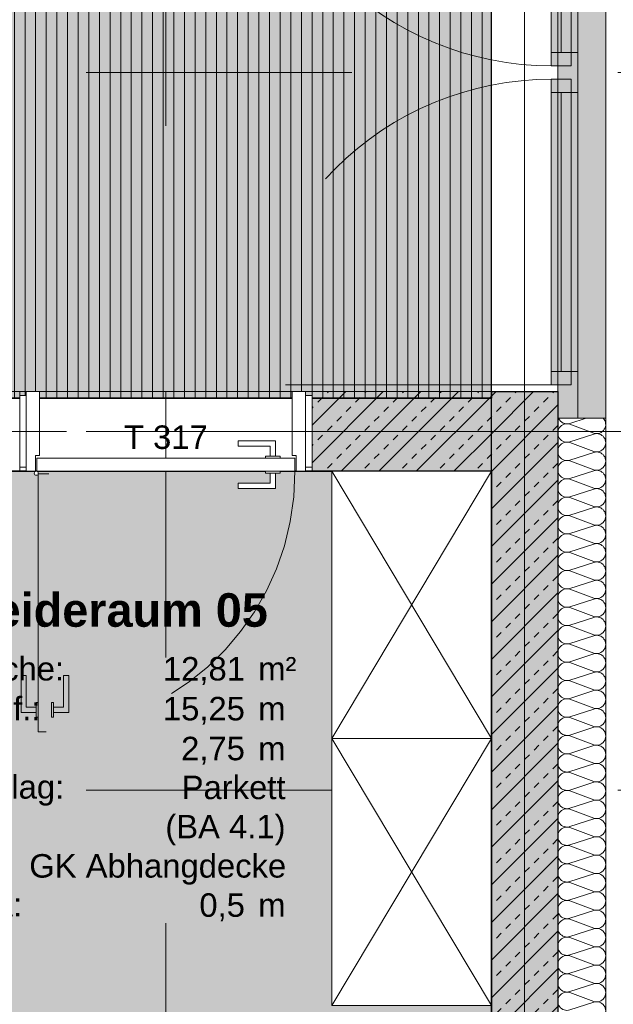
# Model space of a CAD drawing. Header units: metres. Extents: x -49 to 152, y -127 to 99.
# Tile 114 of 177: x -1.9 to 0.33, y -10.25 to -6.55. Entities that reach past the tile are written whole.
import ezdxf
from ezdxf.enums import TextEntityAlignment as Align

# ---------------------------------------------------------------- set-up
doc = ezdxf.new("R2010")
doc.units = ezdxf.units.M
doc.header["$PDMODE"] = 1
doc.header["$PDSIZE"] = -2
for name, pattern in [('Achsen 01', [5.291531, 3.175, -1.058062, 0.352704, -0.705764]), ('gestrichelt - 01', [2, 1, -1]), ('ISO-07 Punktiert', [0.889, 0.127, -0.762]), ('Raster 01', [2, 1, -1]), ('VW-01 Strichlinie kurz', [2, 1, -1])]:
    doc.linetypes.add(name, pattern=pattern)
doc.layers.get('0').update_dxf_attribs({"lineweight": 25})
for name, color, linetype, lineweight, true_color in [('013_Beton und Stahlbetonarbeiten-000 Brüstung', 7, 'Continuous', 9, 0xa6a6a6), ('013_Beton und Stahlbetonarbeiten-000 Sichtbeton-334 Außenwandöf', 5, 'Continuous', 5, 0x0000ff), ('013_Beton und Stahlbetonarbeiten-000 Sichtbeton-341 tragende In', 5, 'Continuous', 5, 0x0000ff), ('014_Fassadenarbeiten-000 Aufsicht Betonfertigteile', 7, 'Continuous', 9, 0xc0c0c0), ('014_Fassadenarbeiten-330 mineralische Dämmung', 7, 'Continuous', 9, 0x666666), ('021_DA-Kiesschüttung', 7, 'Continuous', 13, 0x777777), ('031_Metallbauarbeiten-350 Lamellendecke DS', 7, 'Continuous', 35, 0x666666), ('032_Metallarbeiten-Fenster', 7, 'Continuous', 13, 0x444444), ('039_Trockenbauarbeiten-350 Deckenspiegel', 7, 'Continuous', 35, 0x008011), ('AV1-Achsen', 1, 'Achsen 01', 18, 0xff0000), ('AV1-Einrichtung', 7, 'Continuous', 9, 0xa6a6a6), ('AV1-Raster', 7, 'Raster 01', 9, 0xa6a6a6), ('AV1-Stempel-Türnummern', 7, 'Continuous', 100, 0x02abea)]:
    doc.layers.add(name, color=color, linetype=linetype, lineweight=lineweight, true_color=true_color)
for name, color, linetype, lineweight in [('013_Beton und Stahlbetonarbeiten-000 Unterzüge', 7, 'ISO-07 Punktiert', 13), ('013_Beton und Stahlbetonarbeiten-330 Außenwände', 7, 'Continuous', 25), ('013_Beton und Stahlbetonarbeiten-340 Innenwände', 7, 'Continuous', 18), ('027_Tischlerarbeiten-340 Innentüren', 7, 'Continuous', 9), ('031_Metallbauarbeiten-340 Innentüren _ Elemente', 7, 'Continuous', 9), ('039_Trockenbauarbeiten-alllg.', 7, 'Continuous', 9), ('_1.35m (3D)', 7, 'Continuous', 9), ('_GRU (2D)', 7, 'Continuous', 9), ('_OG 3 (2D)', 7, 'Continuous', 9), ('_OG 3 - DS (2D)', 7, 'Continuous', 9), ('AV1-Stempel-Raumstempel', 7, 'Continuous', 9), ('Bemaßung-Bemaßung', 7, 'Continuous', 9)]:
    doc.layers.add(name, color=color, linetype=linetype, lineweight=lineweight)
doc.layers.get('0').freeze()
doc.styles.add('Arial', font='arial.ttf')
doc.styles.add('Arial (bold)', font='arialbd.ttf')
doc.dimstyles.new('COE 50', dxfattribs={"dimtxt": 100.872396, "dimasz": 0.001414, "dimexe": 0.001, "dimexo": 0.01, "dimgap": 0.001, "dimtad": 1, "dimdec": 3, "dimtxsty": 'Arial', "dimblk": 'VW_SLASH-3', "dimblk1": 'VW_SLASH-3', "dimblk2": 'VW_SLASH-3', "dimcen": 0, "dimadec": 3, "dimazin": 0, "dimtfac": 0.8, "dimtdec": 3, "dimtix": 1, "dimtmove": 0, "dimatfit": 0, "dimldrblk": 'VW_SLASH-2', "dimfxl": 0.002, "dimfxlon": 1, "dimfrac": 2, "dimtolj": 1, "dimarcsym": 0})
pattern_1 = [(45, (0, 0), (0.0707107, -0.0707107), [0.025, -0.025])]
pattern_2 = [(-135, (0.03106, -0.03313), (0.0707107, -0.0707107), [])]

# ---------------------------------------------------------------- blocks, each defined once
blk = doc.blocks.new('Group-4')
at = {"layer": 'AV1-Raster'}
for p, q in [((-1.35, -22.95), (-1.35, 1.35)), ((1.35, -6.75), (-40.5, -6.75)), ((1.35, -8.1), (-40.5, -8.1)), ((1.35, -9.45), (-40.5, -9.45))]:
    blk.add_line(p, q, dxfattribs=at)
blk = doc.blocks.new('1.35m (3D)')
at = {"layer": 'AV1-Raster', "color": 7}
blk.add_blockref('Group-4', (0, 0), dxfattribs=at)
blk = doc.blocks.new('OG 3 - DS (2D)')
at = {"layer": '031_Metallbauarbeiten-350 Lamellendecke DS', "linetype": 'Continuous', "lineweight": 0, "transparency": 33554508}
blk.add_hatch(color=254, dxfattribs=at).paths.add_polyline_path([(-4.175, -6.425), (-1.225, -6.425), (-1.225, -5.525), (-0.125, -5.525), (-0.125, -7.975), (-13.425, -7.975), (-13.425, -6.425), (-12.025, -6.425), (-12.025, -5.525), (-9.575, -5.525), (-9.575, -6.425), (-6.625, -6.425), (-6.625, -5.525), (-4.175, -5.525)])
at = {"layer": '031_Metallbauarbeiten-350 Lamellendecke DS', "linetype": 'Continuous', "lineweight": 9, "transparency": 33554508}
h = blk.add_hatch(dxfattribs=at)
h.set_pattern_fill('Lamellendecke', color=252, style=0, pattern_type=2)
h.set_pattern_definition([(90, (0, 0), (0.04, 0), [])])
h.paths.add_polyline_path([(-4.175, -6.425), (-1.225, -6.425), (-1.225, -5.525), (-0.125, -5.525), (-0.125, -7.975), (-13.425, -7.975), (-13.425, -6.425), (-12.025, -6.425), (-12.025, -5.525), (-9.575, -5.525), (-9.575, -6.425), (-6.625, -6.425), (-6.625, -5.525), (-4.175, -5.525)])
at = {"layer": '039_Trockenbauarbeiten-350 Deckenspiegel', "linetype": 'Continuous', "lineweight": 0, "transparency": 33554483}
blk.add_hatch(color=106, dxfattribs=at).paths.add_polyline_path([(-2.625, -8.25), (-0.125, -8.25), (-0.125, -13.375), (-2.625, -13.375)])
at = {"layer": '031_Metallbauarbeiten-350 Lamellendecke DS', "flags": 128}
blk.add_lwpolyline([(-4.175, -6.425), (-1.225, -6.425), (-1.225, -5.525), (-0.125, -5.525), (-0.125, -7.975), (-13.425, -7.975), (-13.425, -6.425), (-12.025, -6.425), (-12.025, -5.525), (-9.575, -5.525), (-9.575, -6.425), (-6.625, -6.425), (-6.625, -5.525), (-4.175, -5.525)], close=True, dxfattribs=at)
at = {"layer": '039_Trockenbauarbeiten-350 Deckenspiegel', "flags": 128}
blk.add_lwpolyline([(-2.625, -8.25), (-0.125, -8.25), (-0.125, -13.375), (-2.625, -13.375)], close=True, dxfattribs=at)
blk = doc.blocks.new('Group-101')
at = {"color": 255, "transparency": 33554559}
blk.add_wipeout([(-0.725, -10.2598), (-0.725, -9.2549), (-0.125, -9.2549), (-0.125, -10.2598)], dxfattribs=at).dxf.layer = 'AV1-Einrichtung'
at = {"layer": 'AV1-Einrichtung'}
for p, q in [((-0.725, -9.2549), (-0.125, -10.2598)), ((-0.125, -9.2549), (-0.725, -10.2598))]:
    blk.add_line(p, q, dxfattribs=at)
at = {"layer": 'AV1-Einrichtung', "flags": 128}
blk.add_lwpolyline([(-0.725, -10.2598), (-0.725, -9.2549), (-0.125, -9.2549), (-0.125, -10.2598)], close=True, dxfattribs=at)
blk = doc.blocks.new('Group-102')
at = {"color": 255, "transparency": 33554559}
blk.add_wipeout([(-0.725, -9.2549), (-0.725, -8.25), (-0.125, -8.25), (-0.125, -9.2549)], dxfattribs=at).dxf.layer = 'AV1-Einrichtung'
at = {"layer": 'AV1-Einrichtung'}
for p, q in [((-0.725, -8.25), (-0.125, -9.2549)), ((-0.125, -8.25), (-0.725, -9.2549))]:
    blk.add_line(p, q, dxfattribs=at)
at = {"layer": 'AV1-Einrichtung', "flags": 128}
blk.add_lwpolyline([(-0.725, -9.2549), (-0.725, -8.25), (-0.125, -8.25), (-0.125, -9.2549)], close=True, dxfattribs=at)
blk = doc.blocks.new('Group-141')
at = {"layer": 'AV1-Einrichtung', "color": 7}
blk.add_blockref('Group-101', (0, 0), dxfattribs=at)
blk.add_blockref('Group-102', (0, 0), dxfattribs=at)
blk = doc.blocks.new('Group-146')
at = {"layer": '021_DA-Kiesschüttung', "color": 7}
blk.add_blockref('Group-141', (0, 0), dxfattribs=at)
blk = doc.blocks.new('COE - Innentür 1.10 _ 0.30')
at = {"layer": '027_Tischlerarbeiten-340 Innentüren', "color": 253, "linetype": 'gestrichelt - 01', "lineweight": 9, "transparency": 33554687, "flags": 128}
for points in [[(1.0575, 1.0375), (1.0375, 1.0375), (1.0375, 1.075), (0.9175, 1.075), (0.9175, 1.095), (1.0575, 1.095)], [(1.02, 1.0375), (1.075, 1.0375), (1.075, 1.03), (1.02, 1.03)], [(0.16, 1.03), (1.13, 1.03), (1.13, 0.98), (0.16, 0.98)], [(1.0575, 0.9725), (1.0375, 0.9725), (1.0375, 0.935), (0.9175, 0.935), (0.9175, 0.915), (1.0575, 0.915)], [(1.02, 0.98), (1.075, 0.98), (1.075, 0.9725), (1.02, 0.9725)]]:
    blk.add_lwpolyline(points, close=True, dxfattribs=at)
at = {"layer": '027_Tischlerarbeiten-340 Innentüren', "color": 253, "linetype": 'gestrichelt - 01', "lineweight": 9, "transparency": 33554687}
blk.add_arc((0.1575, 1.0375), 0.9725, 269.5581, 356.6163, dxfattribs=at)
at = {"color": 255}
for points in [[(-0.135, 1.1), (0.135, 1.1), (0.135, 1.075), (-0.135, 1.075)], [(-0.135, 0.025), (0.135, 0.025), (0.135, 0), (-0.135, 0)]]:
    blk.add_wipeout(points, dxfattribs=at).dxf.layer = '027_Tischlerarbeiten-340 Innentüren'
at = {"layer": '027_Tischlerarbeiten-340 Innentüren', "flags": 128}
for points in [[(-0.135, 1.1), (0.135, 1.1), (0.135, 1.075), (-0.135, 1.075)], [(-0.135, 0.025), (0.135, 0.025), (0.135, 0), (-0.135, 0)]]:
    blk.add_lwpolyline(points, close=True, dxfattribs=at)
at = {"color": 255}
blk.add_wipeout([(0.15, 0.06), (0.09, 0.06), (0.09, 0.075), (-0.15, 0.075), (-0.15, 0.025), (0.15, 0.025)], dxfattribs=at).dxf.layer = '027_Tischlerarbeiten-340 Innentüren'
at = {"layer": '027_Tischlerarbeiten-340 Innentüren', "flags": 128}
blk.add_lwpolyline([(0.15, 0.06), (0.09, 0.06), (0.09, 0.075), (-0.15, 0.075), (-0.15, 0.025), (0.15, 0.025)], close=True, dxfattribs=at)
at = {"color": 255}
blk.add_wipeout([(0.1, 1.035), (0.15, 1.035), (0.15, 0.065), (0.1, 0.065)], dxfattribs=at).dxf.layer = '027_Tischlerarbeiten-340 Innentüren'
at = {"layer": '027_Tischlerarbeiten-340 Innentüren', "flags": 128}
blk.add_lwpolyline([(0.1, 1.035), (0.15, 1.035), (0.15, 0.065), (0.1, 0.065)], close=True, dxfattribs=at)
at = {"color": 255}
for points in [[(0.15, 1.04), (0.09, 1.04), (0.09, 1.025), (-0.15, 1.025), (-0.15, 1.075), (0.15, 1.075)], [(0.0925, 0.1375), (0.0925, 0.1575), (0.055, 0.1575), (0.055, 0.2775), (0.035, 0.2775), (0.035, 0.1375)], [(0.1575, 0.1375), (0.1575, 0.1575), (0.195, 0.1575), (0.195, 0.2775), (0.215, 0.2775), (0.215, 0.1375)]]:
    blk.add_wipeout(points, dxfattribs=at).dxf.layer = '027_Tischlerarbeiten-340 Innentüren'
at = {"layer": '027_Tischlerarbeiten-340 Innentüren', "flags": 128}
for points in [[(0.15, 1.04), (0.09, 1.04), (0.09, 1.025), (-0.15, 1.025), (-0.15, 1.075), (0.15, 1.075)], [(0.0925, 0.1375), (0.0925, 0.1575), (0.055, 0.1575), (0.055, 0.2775), (0.035, 0.2775), (0.035, 0.1375)], [(0.1575, 0.1375), (0.1575, 0.1575), (0.195, 0.1575), (0.195, 0.2775), (0.215, 0.2775), (0.215, 0.1375)]]:
    blk.add_lwpolyline(points, close=True, dxfattribs=at)
at = {"color": 255}
for points in [[(0.165, 1.0375), (0.1628, 1.0322), (0.1575, 1.03), (0.1522, 1.0322), (0.15, 1.0375), (0.1522, 1.0428), (0.1575, 1.045), (0.1628, 1.0428)], [(0.0925, 0.175), (0.1, 0.175), (0.1, 0.12), (0.0925, 0.12)], [(0.15, 0.175), (0.1575, 0.175), (0.1575, 0.12), (0.15, 0.12)]]:
    blk.add_wipeout(points, dxfattribs=at).dxf.layer = '027_Tischlerarbeiten-340 Innentüren'
at = {"layer": '027_Tischlerarbeiten-340 Innentüren', "flags": 128}
for points in [[(0.0925, 0.175), (0.1, 0.175), (0.1, 0.12), (0.0925, 0.12)], [(0.15, 0.175), (0.1575, 0.175), (0.1575, 0.12), (0.15, 0.12)]]:
    blk.add_lwpolyline(points, close=True, dxfattribs=at)
at = {"layer": '027_Tischlerarbeiten-340 Innentüren'}
blk.add_circle((0.1575, 1.0375), 0.0075, dxfattribs=at)
blk = doc.blocks.new('Group-313')
at = {"layer": '014_Fassadenarbeiten-330 mineralische Dämmung', "transparency": 33554687, "flags": 128}
for points in [[(-10.3128, -0.26, 1.372583), (-10.2472, -0.26), (-10.2761, -0.17, -1.372995), (-10.2105, -0.17), (-10.2438, -0.26, 1.372583), (-10.1782, -0.26), (-10.2072, -0.17, -1.372995), (-10.1416, -0.17), (-10.1749, -0.26, 1.372583), (-10.1093, -0.26), (-10.1382, -0.17, -1.372995), (-10.0727, -0.17), (-10.1059, -0.26, 1.372583), (-10.0404, -0.26), (-10.0693, -0.17, -1.372995), (-10.0037, -0.17), (-10.037, -0.26, 1.372583), (-9.9714, -0.26), (-10.0003, -0.17, -1.372995), (-9.9348, -0.17), (-9.968, -0.26, 1.372583), (-9.9025, -0.26), (-9.9314, -0.17, -1.372995), (-9.8658, -0.17), (-9.8991, -0.26, 1.372583), (-9.8335, -0.26), (-9.8624, -0.17, -1.372995), (-9.7969, -0.17), (-9.8301, -0.26, 1.372583), (-9.7646, -0.26), (-9.7935, -0.17, -1.372995), (-9.7279, -0.17), (-9.7612, -0.26, 1.372583), (-9.6956, -0.26), (-9.7246, -0.17, -1.372995), (-9.659, -0.17), (-9.6923, -0.26, 1.372583), (-9.6267, -0.26), (-9.6556, -0.17, -1.372995), (-9.59, -0.17), (-9.6233, -0.26, 1.372583), (-9.5577, -0.26), (-9.5867, -0.17, -1.372995), (-9.5211, -0.17), (-9.5544, -0.26, 1.372583), (-9.4888, -0.26), (-9.5177, -0.17, -1.372995), (-9.4522, -0.17), (-9.4854, -0.26, 1.372583), (-9.4199, -0.26), (-9.4488, -0.17, -1.372995), (-9.3832, -0.17), (-9.4165, -0.26, 1.372583), (-9.3509, -0.26), (-9.3798, -0.17, -1.372995), (-9.3143, -0.17), (-9.3475, -0.26, 1.372583), (-9.282, -0.26), (-9.3109, -0.17, -1.372995), (-9.2453, -0.17), (-9.2786, -0.26, 1.372583), (-9.213, -0.26), (-9.2419, -0.17, -1.372995), (-9.1764, -0.17), (-9.2096, -0.26, 1.372583), (-9.1441, -0.26), (-9.173, -0.17, -1.372995), (-9.1074, -0.17), (-9.1407, -0.26, 1.372583), (-9.0751, -0.26), (-9.1041, -0.17, -1.372995), (-9.0385, -0.17), (-9.0718, -0.26, 1.372583), (-9.0062, -0.26), (-9.0351, -0.17, -1.372995), (-8.9695, -0.17), (-9.0028, -0.26, 1.372583), (-8.9372, -0.26), (-8.9662, -0.17, -1.372995), (-8.9006, -0.17), (-8.9339, -0.26, 1.372583), (-8.8683, -0.26), (-8.8972, -0.17, -1.372995), (-8.8316, -0.17), (-8.8649, -0.26, 1.372583), (-8.7993, -0.26), (-8.8283, -0.17, -1.372995), (-8.7627, -0.17), (-8.796, -0.26, 1.372583), (-8.7304, -0.26), (-8.7593, -0.17, -1.372995), (-8.6938, -0.17), (-8.727, -0.26, 1.372583), (-8.6615, -0.26), (-8.6904, -0.17, -1.372995), (-8.6248, -0.17), (-8.6581, -0.26, 1.372583), (-8.5925, -0.26), (-8.6214, -0.17, -1.372995), (-8.5559, -0.17), (-8.5891, -0.26, 1.372583), (-8.5236, -0.26), (-8.5525, -0.17, -1.372995), (-8.4869, -0.17), (-8.5202, -0.26, 1.372583), (-8.4546, -0.26), (-8.4835, -0.17, -1.372995), (-8.418, -0.17), (-8.4513, -0.26, 1.372583), (-8.3857, -0.26), (-8.4146, -0.17, -1.372995), (-8.349, -0.17), (-8.3823, -0.26, 1.372583), (-8.3167, -0.26), (-8.3457, -0.17, -1.372995), (-8.2801, -0.17), (-8.3134, -0.26, 1.372583), (-8.2478, -0.26), (-8.2767, -0.17, -1.372995), (-8.2111, -0.17), (-8.2444, -0.26, 1.372583), (-8.1788, -0.26), (-8.2078, -0.17, -1.372995), (-8.1422, -0.17)], [(-8.3134, -0.26, 0.324435), (-8.3008, -0.2984, 0.324435), (-8.2604, -0.2984, 0.324435), (-8.2478, -0.26), (-8.2767, -0.17, -0.324488), (-8.2642, -0.1315, -0.324488), (-8.2237, -0.1315, -0.324488), (-8.2111, -0.17), (-8.2444, -0.26, 0.324435), (-8.2319, -0.2984, 0.324435), (-8.1914, -0.2984, 0.324435), (-8.1788, -0.26), (-8.2078, -0.17, -0.324488), (-8.1952, -0.1315, -0.324488), (-8.1548, -0.1315, -0.324488), (-8.1422, -0.17), (-8.1755, -0.26, 0.324435), (-8.1629, -0.2984, 0.324435), (-8.1225, -0.2984, 0.324435), (-8.1099, -0.26), (-8.1388, -0.17, -0.324488), (-8.1263, -0.1315, -0.324488), (-8.0858, -0.1315, -0.324488), (-8.0733, -0.17), (-8.1065, -0.26, 0.777241), (-8.05, -0.2955)], [(-8.05, -0.2319), (-8.0699, -0.17, -0.393229), (-8.05, -0.1275)]]:
    blk.add_lwpolyline(points, format="xyb", dxfattribs=at)
blk = doc.blocks.new('Group-314')
at = {"layer": '014_Fassadenarbeiten-330 mineralische Dämmung', "transparency": 33554687}
blk.add_blockref('Group-313', (0, 0), dxfattribs=at)
blk = doc.blocks.new('Parametric Object-46')
at = {"layer": '014_Fassadenarbeiten-330 mineralische Dämmung', "color": 7, "transparency": 33554687}
blk.add_blockref('Group-314', (0, 0), dxfattribs=at)
at = {"layer": '014_Fassadenarbeiten-330 mineralische Dämmung', "color": 0, "flags": 1}
for tag in ['IFC_UUID', 'instanceID', 'prm0_name', 'prm0_type', 'prm0_value', 'prm1_name', 'prm1_type', 'prm1_value', 'prm2_name', 'prm2_type', 'prm2_value', 'prm3_name', 'prm3_type', 'prm3_value', 'prm4_name', 'prm4_type', 'prm4_value', 'prm5_name', 'prm5_type', 'prm5_value', 'prm6_name', 'prm6_type', 'prm6_value']:
    blk.add_attdef(tag, (0.1169, -13.6298), '', height=0.00018, dxfattribs=at)
blk = doc.blocks.new('VW_SLASH-3')
at = {"color": 0, "linetype": 'ByBlock', "lineweight": -2, "transparency": 16777216}
blk.add_line((0, 0), (-1, 0), dxfattribs=at)
at = {"color": 0, "linetype": 'Continuous', "lineweight": 15, "transparency": 16777216, "flags": 128}
blk.add_lwpolyline([(0.5, 0.5), (-0.5, -0.5)], dxfattribs=at)
blk = doc.blocks.new('*D550')
at = {"layer": 'Bemaßung-Bemaßung', "color": 0, "lineweight": -2}
for p, q in [((3.075, -5.4), (3.225, -5.4)), ((3.175, -8.0293), (3.175, -5.4707)), ((3.075, -8.1), (3.225, -8.1))]:
    blk.add_line(p, q, dxfattribs=at)
at = {"layer": 'Defpoints', "color": 0}
for p in [(0, -5.4), (3.175, -5.4), (0, -8.1)]:
    blk.add_point(p, dxfattribs=at)
at = {"layer": 'Bemaßung-Bemaßung', "color": 0, "lineweight": -2, "xscale": 0.070693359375, "yscale": 0.070693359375, "zscale": 0.070693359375}
for p, rotation in [((3.175, -5.4), 90), ((3.175, -8.1), 270)]:
    blk.add_blockref('VW_SLASH-3', p, dxfattribs=dict(at, rotation=rotation))
at = {"layer": 'Bemaßung-Bemaßung', "color": 0, "insert": (3.0644, -6.75), "char_height": 0.10087, "attachment_point": 5, "rotation": 90, "style": 'Arial'}
blk.add_mtext('\\A1;2,70', dxfattribs=at)
blk = doc.blocks.new('VW_SLASH-2')
at = {"color": 0, "linetype": 'ByBlock', "lineweight": -2, "transparency": 16777216}
blk.add_line((0, 0), (-1, 0), dxfattribs=at)
at = {"color": 0, "linetype": 'Continuous', "lineweight": 15, "transparency": 16777216, "flags": 128}
blk.add_lwpolyline([(0.5, 0.5), (-0.5, -0.5)], dxfattribs=at)
blk = doc.blocks.new('*D551')
at = {"layer": 'Bemaßung-Bemaßung', "color": 0, "lineweight": -2}
for p, q in [((3.075, -8.1), (3.225, -8.1)), ((3.175, -13.4293), (3.175, -8.1707)), ((3.075, -13.5), (3.225, -13.5))]:
    blk.add_line(p, q, dxfattribs=at)
at = {"layer": 'Defpoints', "color": 0}
for p in [(0, -8.1), (3.175, -8.1), (0, -13.5)]:
    blk.add_point(p, dxfattribs=at)
at = {"layer": 'Bemaßung-Bemaßung', "color": 0, "lineweight": -2, "xscale": 0.070693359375, "yscale": 0.070693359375, "zscale": 0.070693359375}
for p, rotation in [((3.175, -8.1), 90), ((3.175, -13.5), 270)]:
    blk.add_blockref('VW_SLASH-3', p, dxfattribs=dict(at, rotation=rotation))
at = {"layer": 'Bemaßung-Bemaßung', "color": 0, "insert": (3.0644, -10.8), "char_height": 0.10087, "attachment_point": 5, "rotation": 90, "style": 'Arial'}
blk.add_mtext('\\A1;5,40', dxfattribs=at)
blk = doc.blocks.new('*D598')
at = {"layer": 'Bemaßung-Bemaßung', "color": 0, "lineweight": -2}
for p, q in [((1.575, -7.95), (1.725, -7.95)), ((1.675, -8.0207), (1.675, -13.5543)), ((1.575, -13.625), (1.725, -13.625))]:
    blk.add_line(p, q, dxfattribs=at)
at = {"layer": 'Defpoints', "color": 0}
for p in [(0.125, -7.95), (0.125, -13.625), (1.675, -13.625)]:
    blk.add_point(p, dxfattribs=at)
at = {"layer": 'Bemaßung-Bemaßung', "color": 0, "lineweight": -2, "xscale": 0.070693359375, "yscale": 0.070693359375, "zscale": 0.070693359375}
for p, rotation in [((1.675, -7.95), 90.00000000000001), ((1.675, -13.625), 270)]:
    blk.add_blockref('VW_SLASH-3', p, dxfattribs=dict(at, rotation=rotation))
at = {"layer": 'Bemaßung-Bemaßung', "color": 0, "insert": (1.5476, -10.7875), "char_height": 0.100872, "attachment_point": 5, "rotation": 90, "style": 'Arial'}
blk.add_mtext('\\A1;5,67\\S5^ ;', dxfattribs=at)
blk = doc.blocks.new('*D599')
at = {"layer": 'Bemaßung-Bemaßung', "color": 0, "lineweight": -2}
for p, q in [((1.575, -5.525), (1.725, -5.525)), ((1.675, -5.5957), (1.675, -7.8793)), ((1.575, -7.95), (1.725, -7.95))]:
    blk.add_line(p, q, dxfattribs=at)
at = {"layer": 'Defpoints', "color": 0}
for p in [(-0.125, -5.525), (0.125, -7.95), (1.675, -7.95)]:
    blk.add_point(p, dxfattribs=at)
at = {"layer": 'Bemaßung-Bemaßung', "color": 0, "lineweight": -2, "xscale": 0.070693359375, "yscale": 0.070693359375, "zscale": 0.070693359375}
for p, rotation in [((1.675, -5.525), 90.00000000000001), ((1.675, -7.95), 270)]:
    blk.add_blockref('VW_SLASH-3', p, dxfattribs=dict(at, rotation=rotation))
at = {"layer": 'Bemaßung-Bemaßung', "color": 0, "insert": (1.5476, -6.7375), "char_height": 0.100872, "attachment_point": 5, "rotation": 90, "style": 'Arial'}
blk.add_mtext('\\A1;2,42\\S5^ ;', dxfattribs=at)
blk = doc.blocks.new('*D756')
at = {"layer": 'Bemaßung-Bemaßung', "color": 0, "linetype": 'Continuous', "lineweight": -2}
for p, q in [((1.075, -8.25), (1.225, -8.25)), ((1.175, -8.3207), (1.175, -13.3043)), ((1.075, -13.375), (1.225, -13.375))]:
    blk.add_line(p, q, dxfattribs=at)
at = {"layer": 'Defpoints', "color": 0}
for p in [(-0.125, -8.25), (-0.125, -13.375), (1.175, -13.375)]:
    blk.add_point(p, dxfattribs=at)
at = {"layer": 'Bemaßung-Bemaßung', "color": 0, "lineweight": -2, "xscale": 0.070693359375, "yscale": 0.070693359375, "zscale": 0.070693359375}
for p, rotation in [((1.175, -8.25), 90), ((1.175, -13.375), 270)]:
    blk.add_blockref('VW_SLASH-3', p, dxfattribs=dict(at, rotation=rotation))
at = {"layer": 'Bemaßung-Bemaßung', "color": 0, "insert": (1.0476, -10.8125), "char_height": 0.100872, "attachment_point": 5, "rotation": 90, "style": 'Arial'}
blk.add_mtext('\\A1;5,12\\S5^ ;', dxfattribs=at)
blk = doc.blocks.new('*D757')
at = {"layer": 'Bemaßung-Bemaßung', "color": 0, "linetype": 'Continuous', "lineweight": -2}
for p, q in [((1.075, -7.95), (1.225, -7.95)), ((1.175, -8.0207), (1.175, -8.1793)), ((1.075, -8.25), (1.225, -8.25))]:
    blk.add_line(p, q, dxfattribs=at)
at = {"layer": 'Defpoints', "color": 0}
for p in [(-0.125, -7.95), (-0.125, -8.25), (1.175, -8.25)]:
    blk.add_point(p, dxfattribs=at)
at = {"layer": 'Bemaßung-Bemaßung', "color": 0, "lineweight": -2, "xscale": 0.070693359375, "yscale": 0.070693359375, "zscale": 0.070693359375}
for p, rotation in [((1.175, -7.95), 90), ((1.175, -8.25), 270)]:
    blk.add_blockref('VW_SLASH-3', p, dxfattribs=dict(at, rotation=rotation))
at = {"layer": 'Bemaßung-Bemaßung', "color": 0, "insert": (1.0735, -8.1), "char_height": 0.10087, "attachment_point": 5, "rotation": 90, "style": 'Arial'}
blk.add_mtext('\\A1;30', dxfattribs=at)
blk = doc.blocks.new('*D758')
at = {"layer": 'Bemaßung-Bemaßung', "color": 0, "linetype": 'Continuous', "lineweight": -2}
for p, q in [((1.075, -5.525), (1.225, -5.525)), ((1.175, -5.5957), (1.175, -7.8793)), ((1.075, -7.95), (1.225, -7.95))]:
    blk.add_line(p, q, dxfattribs=at)
at = {"layer": 'Defpoints', "color": 0}
for p in [(-0.125, -5.525), (-0.125, -7.95), (1.175, -7.95)]:
    blk.add_point(p, dxfattribs=at)
at = {"layer": 'Bemaßung-Bemaßung', "color": 0, "lineweight": -2, "xscale": 0.070693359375, "yscale": 0.070693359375, "zscale": 0.070693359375}
for p, rotation in [((1.175, -5.525), 90.00000000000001), ((1.175, -7.95), 270)]:
    blk.add_blockref('VW_SLASH-3', p, dxfattribs=dict(at, rotation=rotation))
at = {"layer": 'Bemaßung-Bemaßung', "color": 0, "insert": (1.0476, -6.7375), "char_height": 0.100872, "attachment_point": 5, "rotation": 90, "style": 'Arial'}
blk.add_mtext('\\A1;2,42\\S5^ ;', dxfattribs=at)
blk = doc.blocks.new('Group-350')
at = {"layer": '031_Metallbauarbeiten-340 Innentüren _ Elemente', "insert": (-1.35, -8.1671), "char_height": 0.08826, "attachment_point": 8, "line_spacing_factor": 0.965511, "style": 'Arial'}
blk.add_mtext('T 317', dxfattribs=at)
at = {"layer": 'AV1-Stempel-Türnummern', "color": 0, "flags": 1}
for tag in ['Türnummer', 'Lichte_Breite', 'Panikfunktion', 'AT-Nr.', 'Schallschutzklasse']:
    blk.add_attdef(tag, (-1.5091, -8.171), '', height=0.00018, dxfattribs=at)
blk = doc.blocks.new('Group-428')
at = {"layer": '032_Metallarbeiten-Fenster', "linetype": 'Continuous', "lineweight": 0}
for points in [[(0.2, -5.45), (0.2, -5.6), (0.125, -5.6), (0.125, -5.45)], [(0.2, -8.05), (0.305, -8.05), (0.305, -5.45), (0.2, -5.45)], [(0.175, -5.575), (0.175, -5.625), (0.1, -5.625), (0.1, -5.575)], [(0.175, -5.625), (0.175, -6.675), (0.1, -6.675), (0.1, -5.625)], [(0.125, -7.875), (0.2, -7.875), (0.2, -5.6), (0.125, -5.6)], [(0.175, -6.675), (0.175, -6.725), (0.1, -6.725), (0.1, -6.675)], [(0.2, -6.825), (0.2, -6.675), (0.125, -6.675), (0.125, -6.825)], [(0.175, -6.825), (0.175, -6.775), (0.1, -6.775), (0.1, -6.825)], [(0.175, -7.875), (0.175, -6.825), (0.1, -6.825), (0.1, -7.875)], [(0.175, -7.925), (0.175, -7.875), (0.1, -7.875), (0.1, -7.925)], [(0.2, -8.05), (0.2, -7.875), (0.125, -7.875), (0.125, -8.05)]]:
    blk.add_hatch(color=7, dxfattribs=at).paths.add_polyline_path(points)
at = {"layer": '032_Metallarbeiten-Fenster', "color": 7, "lineweight": 18}
for p, q in [((0.1375, -5.625), (0.1375, -6.675)), ((0.1375, -7.875), (0.1375, -6.825))]:
    blk.add_line(p, q, dxfattribs=at)
at = {"layer": '032_Metallarbeiten-Fenster', "color": 7, "lineweight": 18, "flags": 128}
for points in [[(0.2, -5.45), (0.2, -5.6), (0.125, -5.6), (0.125, -5.45)], [(0.175, -5.575), (0.175, -5.625), (0.1, -5.625), (0.1, -5.575)], [(0.175, -5.625), (0.175, -6.675), (0.1, -6.675), (0.1, -5.625)], [(0.125, -7.875), (0.2, -7.875), (0.2, -5.6), (0.125, -5.6)], [(0.175, -6.675), (0.175, -6.725), (0.1, -6.725), (0.1, -6.675)], [(0.2, -6.825), (0.2, -6.675), (0.125, -6.675), (0.125, -6.825)], [(0.175, -6.825), (0.175, -6.775), (0.1, -6.775), (0.1, -6.825)], [(0.175, -7.875), (0.175, -6.825), (0.1, -6.825), (0.1, -7.875)], [(0.175, -7.925), (0.175, -7.875), (0.1, -7.875), (0.1, -7.925)], [(0.2, -8.05), (0.2, -7.875), (0.125, -7.875), (0.125, -8.05)]]:
    blk.add_lwpolyline(points, close=True, dxfattribs=at)
blk.add_lwpolyline([(0.2, -8.05), (0.305, -8.05), (0.305, -5.45), (0.2, -5.45)], dxfattribs=at)
at = {"layer": '032_Metallarbeiten-Fenster', "color": 7, "linetype": 'gestrichelt - 01', "lineweight": 18, "transparency": 33554687, "flags": 128}
for points in [[(0.1, -5.575), (-1.05, -5.575, 0.414214), (0.1, -6.725)], [(0.1, -7.925), (-1.05, -7.925, -0.414214), (0.1, -6.775)]]:
    blk.add_lwpolyline(points, format="xyb", dxfattribs=at)
blk = doc.blocks.new('Raumstempel - Symbol - 1 (2D)')
at = {"layer": 'AV1-Stempel-Raumstempel', "attachment_point": 1, "line_spacing_factor": 0.967919, "style": 'Arial'}
for s, insert, char_height in [('Raumfläche:', (0.2, -0.6736), 0.088263), ('m²', (1.6225, -0.6736), 0.08826), ('Raumumf.:', (0.2, -0.8236), 0.08826), ('m', (1.6225, -0.8236), 0.0883), ('LRH:', (0.2, -0.9736), 0.08826), ('m', (1.6225, -0.9736), 0.0883), ('Bodenbelag:', (0.2, -1.118), 0.088263), ('Decke:', (0.2, -1.4131), 0.08826), ('Höhe DA:', (0.2, -1.5607), 0.08826), ('m', (1.6225, -1.5625), 0.0883)]:
    blk.add_mtext(s, dxfattribs=dict(at, insert=insert, char_height=char_height))
at = {"layer": 'AV1-Stempel-Raumstempel'}
for tag, style, p in [('Raumnummer', 'Arial', (0.2, -0.2337)), ('Raumname', 'Arial (bold)', (0.2, -0.4337))]:
    blk.add_attdef(tag, text='', height=0.1261, dxfattribs=dict(at, style=style)).set_placement(p, align=Align.TOP_LEFT)
at = {"layer": 'AV1-Stempel-Raumstempel', "style": 'Arial'}
for tag, p in [('Raumfläche', (1.5725, -0.6736)), ('Raumumfang', (1.5725, -0.8236)), ('LRH', (1.5725, -0.9736)), ('Bodenbelag', (1.7253, -1.1199)), ('Bodendetail', (1.7253, -1.2674)), ('Decke', (1.7278, -1.415)), ('Höhe_DA', (1.5725, -1.5625))]:
    blk.add_attdef(tag, text='', height=0.0883, dxfattribs=at).set_placement(p, align=Align.TOP_RIGHT)
blk = doc.blocks.new('Group-871')
at = {"layer": 'AV1-Achsen'}
blk.add_line((0, -26.5), (0, 4.9), dxfattribs=at)
blk = doc.blocks.new('Group-884')
at = {"layer": 'AV1-Achsen'}
blk.add_line((-43.35, -8.1), (4.2, -8.1), dxfattribs=at)
blk = doc.blocks.new('GRU (2D)')
at = {"layer": 'AV1-Achsen', "color": 7}
for name in ['Group-871', 'Group-884']:
    blk.add_blockref(name, (0, 0), dxfattribs=at)
blk = doc.blocks.new('OG 3 (2D)')
at = {"layer": '013_Beton und Stahlbetonarbeiten-000 Unterzüge', "color": 7, "linetype": 'Continuous', "lineweight": 9, "transparency": 33554687}
blk.add_line((-13.625, -7.95), (-0.125, -7.95), dxfattribs=at)
at = {"layer": '014_Fassadenarbeiten-000 Aufsicht Betonfertigteile', "flags": 128}
blk.add_lwpolyline([(0.305, -21.905), (0.305, 0.305), (0.675, 0.675), (0.675, -22.275)], close=True, dxfattribs=at)
at = {"layer": '014_Fassadenarbeiten-330 mineralische Dämmung', "rotation": 90}
blk.add_blockref('Parametric Object-46', (0, 0), dxfattribs=at)
at = {"layer": 'AV1-Einrichtung', "color": 7}
blk.add_blockref('Group-146', (0, 0), dxfattribs=at)
at = {"layer": 'Bemaßung-Bemaßung', "color": 1}
dim = blk.add_aligned_dim(p1=(0, -13.5), p2=(0, -8.1), distance=-3.175, text='5,40', dimstyle='COE 50', override={"dimtxt": 0.100872, "dimasz": 0.070693, "dimexe": 0.05, "dimgap": 0.05, "dimpost": '<>', "dimtxsty": 'Arial', "dimtmove": 2, "dimfxl": 0.1}, dxfattribs=at)
dim.commit()
dim.dimension.update_dxf_attribs({"geometry": '*D551', "text_midpoint": (3.0644, -10.8)})
at = {"layer": '013_Beton und Stahlbetonarbeiten-000 Unterzüge', "linetype": 'VW-01 Strichlinie kurz', "flags": 128}
blk.add_lwpolyline([(-1.9, -8.25), (-1.9, -7.95), (-0.8, -7.95), (-0.8, -8.25)], close=True, dxfattribs=at)
at = {"layer": 'Bemaßung-Bemaßung', "linetype": 'Continuous'}
dim = blk.add_linear_dim(base=(1.175, -13.375), p1=(-0.125, -8.25), p2=(-0.125, -13.375), angle=270, text='5,12\\S5^ ;', dimstyle='COE 50', override={"dimtxt": 0.100872, "dimasz": 0.070693, "dimexe": 0.05, "dimgap": 0.05, "dimpost": '<>', "dimtxsty": 'Arial', "dimtmove": 2, "dimfxl": 0.1}, dxfattribs=at)
dim.commit()
dim.dimension.update_dxf_attribs({"geometry": '*D756', "text_midpoint": (1.0476, -10.8125)})
at = {"color": 255}
blk.add_wipeout([(-0.125, -5.525), (0.125, -5.525), (0.125, -7.95), (-0.125, -7.95)], dxfattribs=at).dxf.layer = '013_Beton und Stahlbetonarbeiten-000 Brüstung'
at = {"layer": '013_Beton und Stahlbetonarbeiten-000 Brüstung', "flags": 128}
blk.add_lwpolyline([(-0.125, -5.525), (0.125, -5.525), (0.125, -7.95), (-0.125, -7.95)], close=True, dxfattribs=at)
at = {"layer": '013_Beton und Stahlbetonarbeiten-000 Sichtbeton-334 Außenwandöf', "color": 30}
blk.add_solid([(0.125, -8), (0.125, -7.95), (-0.125, -8), (-0.125, -7.95)], dxfattribs=at)
at = {"layer": '039_Trockenbauarbeiten-alllg.'}
blk.add_line((0, -5.525), (0, -7.975), dxfattribs=at)
at = {"layer": '027_Tischlerarbeiten-340 Innentüren', "color": 7, "xscale": -1, "rotation": 90}
blk.add_blockref('COE - Innentür 1.10 _ 0.30', (-0.8, -8.1), dxfattribs=at)
at = {"layer": 'Bemaßung-Bemaßung', "color": 1}
dim = blk.add_aligned_dim(p1=(0, -8.1), p2=(0, -5.4), distance=-3.175, text='2,70', dimstyle='COE 50', override={"dimtxt": 0.100872, "dimasz": 0.070693, "dimexe": 0.05, "dimgap": 0.05, "dimpost": '<>', "dimtxsty": 'Arial', "dimtmove": 2, "dimfxl": 0.1}, dxfattribs=at)
dim.commit()
dim.dimension.update_dxf_attribs({"geometry": '*D550', "text_midpoint": (3.0644, -6.75)})
at = {"layer": 'Bemaßung-Bemaßung'}
for base, p1, p2, text, picture, middle in [((1.675, -7.95), (-0.125, -5.525), (0.125, -7.95), '2,42\\S5^ ;', '*D599', (1.5476, -6.7375)), ((1.675, -13.625), (0.125, -7.95), (0.125, -13.625), '5,67\\S5^ ;', '*D598', (1.5476, -10.7875))]:
    dim = blk.add_linear_dim(base=base, p1=p1, p2=p2, angle=270, text=text, dimstyle='COE 50', override={"dimtxt": 0.100872, "dimasz": 0.070693, "dimexe": 0.05, "dimgap": 0.05, "dimpost": '<>', "dimtxsty": 'Arial', "dimtmove": 2, "dimfxl": 0.1}, dxfattribs=at)
    dim.commit()
    dim.dimension.update_dxf_attribs({"geometry": picture, "text_midpoint": middle})
at = {"layer": 'Bemaßung-Bemaßung', "linetype": 'Continuous'}
for base, p1, p2, text, picture, middle in [((1.175, -7.95), (-0.125, -5.525), (-0.125, -7.95), '2,42\\S5^ ;', '*D758', (1.0476, -6.7375)), ((1.175, -8.25), (-0.125, -7.95), (-0.125, -8.25), '30', '*D757', (1.0735, -8.1))]:
    dim = blk.add_linear_dim(base=base, p1=p1, p2=p2, angle=270, text=text, dimstyle='COE 50', override={"dimtxt": 0.100872, "dimasz": 0.070693, "dimexe": 0.05, "dimgap": 0.05, "dimpost": '<>', "dimtxsty": 'Arial', "dimtmove": 2, "dimfxl": 0.1}, dxfattribs=at)
    dim.commit()
    dim.dimension.update_dxf_attribs({"geometry": picture, "text_midpoint": middle})
at = {"layer": '013_Beton und Stahlbetonarbeiten-330 Außenwände', "linetype": 'Continuous', "lineweight": 0, "true_color": 0xc0c0c0}
blk.add_hatch(color=9, dxfattribs=at).paths.add_polyline_path([(0.125, -13.625), (-2.825, -13.625), (-2.825, -13.375), (-0.125, -13.375), (-0.125, -7.95), (0.125, -7.95)])
at = {"layer": '013_Beton und Stahlbetonarbeiten-330 Außenwände', "linetype": 'Continuous', "lineweight": 13}
h = blk.add_hatch(dxfattribs=at)
h.set_pattern_fill('Stahlbeton', color=251, style=0, pattern_type=2)
h.set_pattern_definition(pattern_1)
h.paths.add_polyline_path([(0.125, -13.625), (-2.825, -13.625), (-2.825, -13.375), (-0.125, -13.375), (-0.125, -7.95), (0.125, -7.95)])
h = blk.add_hatch(dxfattribs=at)
h.set_pattern_fill('Stahlbeton-1', color=251, style=0, pattern_type=2)
h.set_pattern_definition(pattern_2)
h.paths.add_polyline_path([(0.125, -13.625), (-2.825, -13.625), (-2.825, -13.375), (-0.125, -13.375), (-0.125, -7.95), (0.125, -7.95)])
at = {"layer": '013_Beton und Stahlbetonarbeiten-340 Innenwände', "linetype": 'Continuous', "lineweight": 0, "true_color": 0xc0c0c0}
blk.add_hatch(color=9, dxfattribs=at).paths.add_polyline_path([(-0.8, -7.95), (-0.125, -7.95), (-0.125, -8.25), (-0.8, -8.25)])
at = {"layer": '013_Beton und Stahlbetonarbeiten-340 Innenwände', "linetype": 'Continuous', "lineweight": 13}
h = blk.add_hatch(dxfattribs=at)
h.set_pattern_fill('Stahlbeton', color=251, style=0, pattern_type=2)
h.set_pattern_definition(pattern_1)
h.paths.add_polyline_path([(-0.8, -7.95), (-0.125, -7.95), (-0.125, -8.25), (-0.8, -8.25)])
h = blk.add_hatch(dxfattribs=at)
h.set_pattern_fill('Stahlbeton-1', color=251, style=0, pattern_type=2)
h.set_pattern_definition(pattern_2)
h.paths.add_polyline_path([(-0.8, -7.95), (-0.125, -7.95), (-0.125, -8.25), (-0.8, -8.25)])
at = {"layer": '013_Beton und Stahlbetonarbeiten-000 Sichtbeton-341 tragende In', "color": 30}
blk.add_solid([(-0.125, -8), (-0.125, -7.95), (-0.8, -8), (-0.8, -7.95)], dxfattribs=at)
at = {"layer": '013_Beton und Stahlbetonarbeiten-330 Außenwände', "flags": 128}
blk.add_lwpolyline([(0.125, -13.625), (-2.825, -13.625), (-2.825, -13.375), (-0.125, -13.375), (-0.125, -7.95), (0.125, -7.95)], close=True, dxfattribs=at)
at = {"layer": '013_Beton und Stahlbetonarbeiten-340 Innenwände', "flags": 128}
blk.add_lwpolyline([(-0.8, -7.95), (-0.125, -7.95), (-0.125, -8.25), (-0.8, -8.25)], close=True, dxfattribs=at)
at = {"layer": '014_Fassadenarbeiten-330 mineralische Dämmung', "flags": 128}
blk.add_lwpolyline([(0.305, -8.05), (0.125, -8.05), (0.125, -13.625), (-2.3205, -13.625), (-2.3205, -13.805), (0.305, -13.805)], close=True, dxfattribs=at)
at = {"layer": '032_Metallarbeiten-Fenster', "color": 7}
blk.add_blockref('Group-428', (0, 0), dxfattribs=at)
at = {"layer": 'AV1-Stempel-Raumstempel'}
blk.add_blockref('Raumstempel - Symbol - 1 (2D)', (-2.625, -8.275), dxfattribs=at).add_auto_attribs({'Raumname': 'Umkleideraum 05', 'Raumnummer': '317', 'Bodendetail': '(BA 4.1)', 'Raumfläche': '12,81', 'LRH': '2,75', 'Raumumfang': '15,25', 'Höhe_DA': '0,5', 'Decke': 'GK Abhangdecke', 'Bodenbelag': 'Parkett'})
at = {"layer": 'AV1-Stempel-Türnummern', "color": 7}
blk.add_blockref('Group-350', (0, 0), dxfattribs=at)

msp = doc.modelspace()

# ---------------------------------------------------------------- block references
at = {"layer": '_1.35m (3D)'}
msp.add_blockref('1.35m (3D)', (0, 0), dxfattribs=at)

# ---------------------------------------------------------------- next in the draw order: block references
at = {"layer": '_OG 3 - DS (2D)'}
msp.add_blockref('OG 3 - DS (2D)', (0, 0), dxfattribs=at)

# ---------------------------------------------------------------- next in the draw order: block references
at = {"layer": '_OG 3 (2D)'}
msp.add_blockref('OG 3 (2D)', (0, 0), dxfattribs=at)

# ---------------------------------------------------------------- next in the draw order: block references
at = {"layer": '_GRU (2D)'}
msp.add_blockref('GRU (2D)', (0, 0), dxfattribs=at)

doc.saveas('drawing.dxf')
